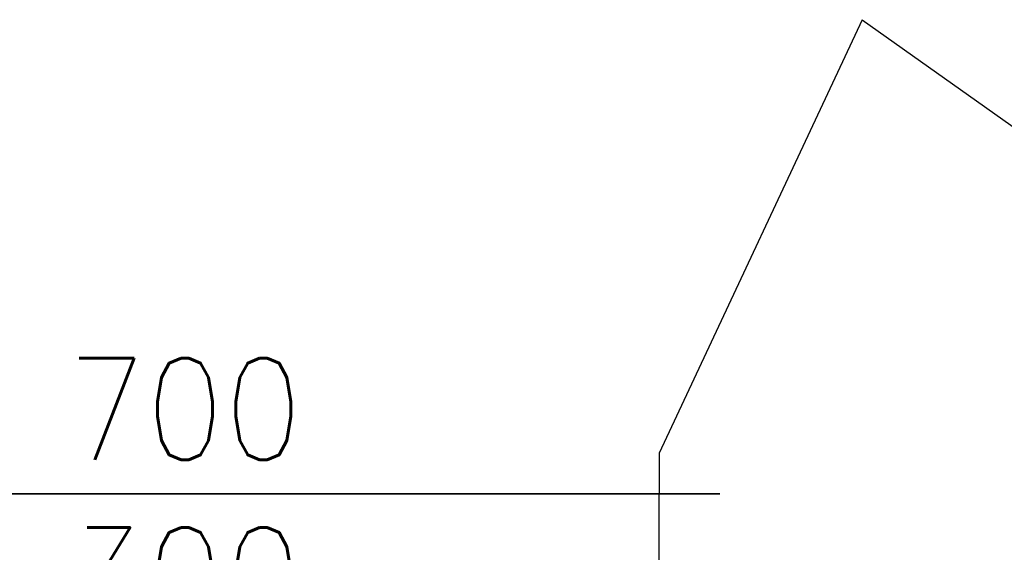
# Model space of a CAD drawing. Header units: millimetres. Extents: x -56303 to -45239, y -20463 to -4540.
# Tile 244 of 256: x -46080 to -46008, y -11301 to -11261. Entities that reach past the tile are written whole.
import ezdxf

# ---------------------------------------------------------------- set-up
doc = ezdxf.new("R2010")
doc.units = ezdxf.units.MM
doc.layers.add('FLUID-N1', color=7, linetype='Continuous')
doc.layers.add('FLUID-N1-75-DIM', color=7, linetype='Continuous')
doc.styles.add('OPIS1', font='ROMANS.SHX', dxfattribs={"width": 0.9})

# ---------------------------------------------------------------- blocks, each defined once
blk = doc.blocks.new('*U1396')
at = {"color": 132, "linetype": 'Continuous', "lineweight": -2}
blk.add_line((175, 395), (175, -395), dxfattribs=at)
at = {"color": 0, "linetype": 'ByBlock', "lineweight": -2}
blk.add_line((-175, -350), (175, -350), dxfattribs=at)
blk = doc.blocks.new('*U1400')
at = {"color": 0, "linetype": 'ByBlock', "lineweight": -2}
for p, q in [((0, 150), (320, 600)), ((0, 150), (320, 0)), ((320, 0), (350, 0))]:
    blk.add_line(p, q, dxfattribs=at)
at = {"color": 132, "linetype": 'Continuous', "lineweight": -2}
blk.add_line((350, 45), (350, -745), dxfattribs=at)

msp = doc.modelspace()

# ---------------------------------------------------------------- block references
at = {"layer": 'FLUID-N1', "color": 132, "linetype": 'Continuous', "xscale": 0.1000000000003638, "yscale": 0.1000000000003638, "zscale": 0.1}
for name, p, rotation in [('*U1400', (-46033.177, -11261.257), 270), ('*U1396', (-46068.177, -11313.757), 90)]:
    msp.add_blockref(name, p, dxfattribs=dict(at, rotation=rotation))

# ---------------------------------------------------------------- texts
at = {"layer": 'FLUID-N1-75-DIM', "color": 61, "insert": (-46068.177, -11296.257), "char_height": 7.5, "attachment_point": 5, "style": 'OPIS1'}
msp.add_mtext('700\\P300', dxfattribs=at)

doc.saveas('drawing.dxf')
